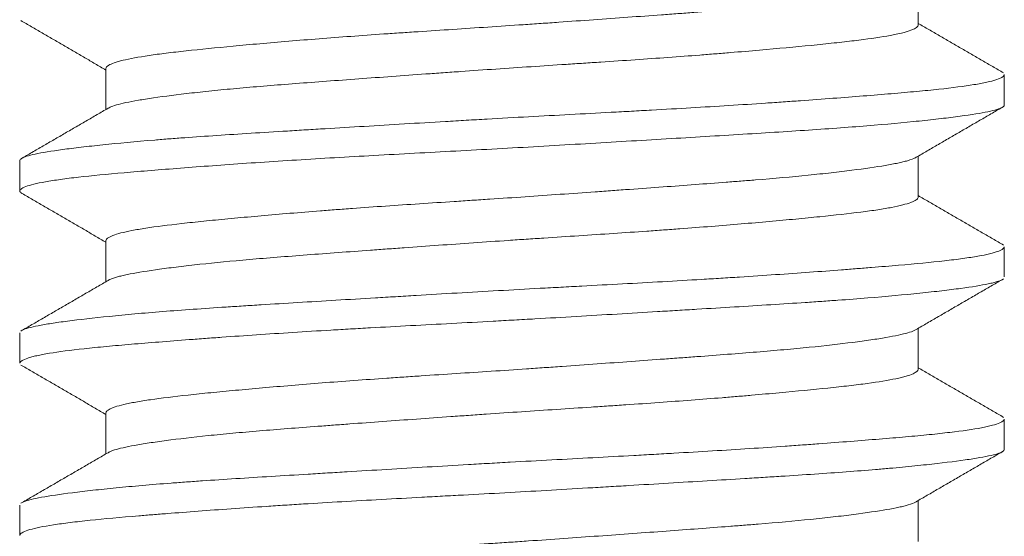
# Model space of a CAD drawing. Header units: millimetres. Extents: x 25 to 1460, y 35 to 806.
# Tile 37 of 46: x 851.77 to 855.77, y 435.68 to 437.78. Entities that reach past the tile are written whole.
import ezdxf

# ---------------------------------------------------------------- set-up
doc = ezdxf.new("R2010")
doc.units = ezdxf.units.MM
doc.layers.add('1', color=7, linetype='Continuous', true_color=0xffffff)

msp = doc.modelspace()

# ---------------------------------------------------------------- linework, layer by layer
at = {"layer": '1', "color": 155, "linetype": 'Continuous', "lineweight": 18}
for p, q in [((855.4177, 437.7562), (855.4177, 437.9228)), ((852.1177, 437.5793), (852.1177, 437.4125)), ((855.7677, 437.4316), (855.7677, 437.5542)), ((851.7677, 437.2038), (851.7677, 437.0811)), ((855.4177, 437.0558), (855.4177, 437.2228)), ((852.1177, 436.8795), (852.1177, 436.7125)), ((855.7677, 436.7316), (855.7677, 436.8536)), ((855.4177, 436.3562), (855.4177, 436.5228)), ((851.7677, 436.504), (851.7677, 436.3817)), ((852.1177, 436.179), (852.1177, 436.0125)), ((855.7645, 436.1605), (855.7597, 436.164)), ((855.7677, 436.0313), (855.7677, 436.154)), ((851.7677, 435.8036), (851.7677, 435.6814)), ((855.4177, 435.6558), (855.4177, 435.8228))]:
    msp.add_line(p, q, dxfattribs=at)
for points, knots in [([(855.4072, 437.9166), (855.405, 437.9154), (855.4026, 437.9142), (855.3963, 437.9114), (855.3922, 437.9098), (855.383, 437.9067), (855.3779, 437.9051), (855.3499, 437.8973), (855.3196, 437.8911), (855.2625, 437.8814), (855.2415, 437.8781), (855.207, 437.8732), (855.195, 437.8715), (855.1702, 437.8681), (855.1574, 437.8665), (855.0913, 437.8581), (855.032, 437.8514), (854.9332, 437.8416), (854.8987, 437.8383), (854.8262, 437.8319), (854.7888, 437.8288), (854.6733, 437.8194), (854.592, 437.8132), (854.4848, 437.8053), (854.4631, 437.8037), (854.4191, 437.8004), (854.3968, 437.7988), (854.3294, 437.7939), (854.2839, 437.7906), (854.1463, 437.7806), (854.0528, 437.7739), (853.9337, 437.7655), (853.9097, 437.7638), (853.8616, 437.7604), (853.8374, 437.7588), (853.765, 437.7538), (853.717, 437.7506), (853.5738, 437.7411), (853.4793, 437.735), (853.3624, 437.7272), (853.3391, 437.7256), (853.2926, 437.7225), (853.2695, 437.7209), (853.2009, 437.7161), (853.1561, 437.7129), (853.0245, 437.7033), (852.9404, 437.6967), (852.8199, 437.6866), (852.7806, 437.6832), (852.7051, 437.6765), (852.669, 437.6732), (852.5648, 437.6634), (852.5013, 437.6571), (852.4294, 437.6493), (852.4154, 437.6477), (852.3882, 437.6445), (852.3752, 437.643), (852.3374, 437.6383), (852.3141, 437.6351), (852.2499, 437.6256), (852.2145, 437.6191), (852.18, 437.6108), (852.1736, 437.6091), (852.1618, 437.6057), (852.1564, 437.604), (852.1419, 437.599), (852.1343, 437.5956), (852.1213, 437.5877), (852.1176, 437.5832), (852.1177, 437.5788)], [0, 0, 0, 0, 0.01128, 0.01128, 0.025668, 0.025668, 0.040055, 0.040055, 0.097606, 0.097606, 0.126381, 0.126381, 0.140769, 0.140769, 0.155157, 0.155157, 0.212707, 0.212707, 0.241483, 0.241483, 0.270258, 0.270258, 0.327808, 0.327808, 0.342196, 0.342196, 0.356584, 0.356584, 0.385359, 0.385359, 0.44291, 0.44291, 0.457297, 0.457297, 0.471685, 0.471685, 0.50046, 0.50046, 0.558011, 0.558011, 0.572399, 0.572399, 0.586786, 0.586786, 0.615562, 0.615562, 0.673112, 0.673112, 0.701888, 0.701888, 0.730663, 0.730663, 0.788214, 0.788214, 0.802601, 0.802601, 0.816989, 0.816989, 0.845764, 0.845764, 0.903315, 0.903315, 0.917703, 0.917703, 0.93209, 0.93209, 0.960866, 0.960866, 1, 1, 1, 1]), ([(852.1269, 437.4178), (852.129, 437.4191), (852.1315, 437.4204), (852.1478, 437.4279), (852.1694, 437.434), (852.2136, 437.4434), (852.2304, 437.4466), (852.2586, 437.4515), (852.2685, 437.4531), (852.2892, 437.4564), (852.3, 437.458), (852.3561, 437.4662), (852.4078, 437.4729), (852.4957, 437.4828), (852.5268, 437.4862), (852.5759, 437.4911), (852.5927, 437.4928), (852.6269, 437.496), (852.6443, 437.4976), (852.7329, 437.5055), (852.8087, 437.5116), (852.9298, 437.521), (852.9715, 437.5241), (853.0572, 437.5305), (853.1008, 437.5337), (853.2333, 437.5434), (853.324, 437.55), (853.4406, 437.5584), (853.4641, 437.56), (853.5114, 437.5634), (853.5352, 437.5651), (853.6068, 437.5702), (853.6545, 437.5735), (853.7973, 437.5834), (853.8923, 437.5896), (854.0107, 437.5974), (854.0344, 437.5989), (854.0816, 437.602), (854.1053, 437.6036), (854.1757, 437.6083), (854.2218, 437.6114), (854.358, 437.6208), (854.4458, 437.6271), (854.5518, 437.6353), (854.5728, 437.637), (854.6145, 437.6403), (854.6351, 437.642), (854.6958, 437.647), (854.7349, 437.6503), (854.8481, 437.6603), (854.9183, 437.6669), (854.9992, 437.6748), (855.0151, 437.6764), (855.0461, 437.6796), (855.0612, 437.6812), (855.105, 437.6859), (855.1324, 437.689), (855.2093, 437.6983), (855.2535, 437.7045), (855.2996, 437.7126), (855.3084, 437.7143), (855.325, 437.7175), (855.3328, 437.7192), (855.3546, 437.7242), (855.367, 437.7275), (855.3983, 437.7375), (855.4112, 437.7442), (855.417, 437.7525), (855.4176, 437.7542), (855.4177, 437.7559), (855.4177, 437.756), (855.4177, 437.7561)], [0, 0, 0, 0, 0.011905, 0.011905, 0.069139, 0.069139, 0.097756, 0.097756, 0.112065, 0.112065, 0.126374, 0.126374, 0.183608, 0.183608, 0.212225, 0.212225, 0.226534, 0.226534, 0.240842, 0.240842, 0.298077, 0.298077, 0.326694, 0.326694, 0.355311, 0.355311, 0.412546, 0.412546, 0.426854, 0.426854, 0.441163, 0.441163, 0.46978, 0.46978, 0.527015, 0.527015, 0.541323, 0.541323, 0.555632, 0.555632, 0.584249, 0.584249, 0.641484, 0.641484, 0.655792, 0.655792, 0.670101, 0.670101, 0.698718, 0.698718, 0.755952, 0.755952, 0.770261, 0.770261, 0.78457, 0.78457, 0.813187, 0.813187, 0.870421, 0.870421, 0.88473, 0.88473, 0.899038, 0.899038, 0.927656, 0.927656, 0.98489, 0.98489, 0.999199, 0.999199, 1, 1, 1, 1]), ([(851.7677, 437.2039), (851.7676, 437.207), (851.7698, 437.2101), (851.7767, 437.2147), (851.7796, 437.2162), (851.7866, 437.2192), (851.7989, 437.2237), (851.8164, 437.2281), (851.8582, 437.2371), (851.8952, 437.2432), (851.9531, 437.2511), (851.9652, 437.2527), (851.9905, 437.2559), (852.03, 437.2607), (852.0738, 437.2656), (852.1674, 437.2754), (852.2375, 437.2819), (852.3352, 437.29), (852.3552, 437.2916), (852.3959, 437.2947), (852.458, 437.2994), (852.5233, 437.3039), (852.658, 437.3128), (852.7534, 437.3188), (852.8799, 437.3265), (852.9055, 437.3281), (852.9569, 437.3312), (853.0346, 437.3359), (853.1139, 437.3407), (853.2745, 437.3504), (853.3843, 437.357), (853.5251, 437.3653), (853.5534, 437.3669), (853.6098, 437.3702), (853.6379, 437.3718), (853.7224, 437.3767), (853.7786, 437.3798), (853.9469, 437.3891), (854.0587, 437.395), (854.1979, 437.4025), (854.2257, 437.404), (854.2806, 437.407), (854.3624, 437.4115), (854.4421, 437.4161), (854.599, 437.4254), (854.7001, 437.4317), (854.8219, 437.4399), (854.846, 437.4415), (854.8933, 437.4448), (854.963, 437.4498), (855.0291, 437.4547), (855.1568, 437.4643), (855.2357, 437.4706), (855.3264, 437.4782), (855.3441, 437.4797), (855.3783, 437.4828), (855.4281, 437.4873), (855.4731, 437.4918), (855.5571, 437.5008), (855.605, 437.507), (855.6541, 437.515), (855.6634, 437.5167), (855.6807, 437.5199), (855.7049, 437.5248), (855.7237, 437.5297), (855.7545, 437.5395), (855.7658, 437.5461), (855.7676, 437.553), (855.7677, 437.5534), (855.7677, 437.5538)], [0, 0, 0, 0, 0.026724, 0.026724, 0.040194, 0.040194, 0.053664, 0.080603, 0.080603, 0.134483, 0.134483, 0.147953, 0.147953, 0.161422, 0.188362, 0.188362, 0.242241, 0.242241, 0.255711, 0.255711, 0.269181, 0.296121, 0.296121, 0.35, 0.35, 0.36347, 0.36347, 0.37694, 0.403879, 0.403879, 0.457759, 0.457759, 0.471228, 0.471228, 0.484698, 0.484698, 0.511638, 0.511638, 0.565517, 0.565517, 0.578987, 0.578987, 0.592457, 0.619397, 0.619397, 0.673276, 0.673276, 0.686746, 0.686746, 0.700216, 0.727155, 0.727155, 0.781034, 0.781034, 0.794504, 0.794504, 0.807974, 0.834914, 0.834914, 0.888793, 0.888793, 0.902263, 0.902263, 0.915733, 0.942672, 0.942672, 0.996552, 0.996552, 1, 1, 1, 1]), ([(855.7677, 437.4308), (855.7675, 437.4268), (855.7635, 437.4229), (855.7494, 437.4161), (855.7407, 437.4131), (855.7189, 437.4071), (855.7057, 437.4041), (855.6592, 437.3951), (855.6192, 437.389), (855.5452, 437.3794), (855.5185, 437.3761), (855.4612, 437.3696), (855.4306, 437.3664), (855.3331, 437.3566), (855.2605, 437.35), (855.0992, 437.3373), (855.0129, 437.3314), (854.8295, 437.3194), (854.7323, 437.3134), (854.5268, 437.3009), (854.4214, 437.2946), (854.2054, 437.2816), (854.0949, 437.275), (853.8685, 437.2617), (853.7559, 437.2553), (853.5318, 437.2432), (853.4203, 437.2373), (853.1986, 437.2252), (853.0916, 437.2192), (852.8848, 437.2067), (852.7851, 437.2003), (852.5934, 437.1871), (852.5041, 437.1805), (852.3381, 437.1677), (852.2614, 437.1616), (852.1212, 437.1495), (852.0598, 437.1435), (851.98, 437.1344), (851.9555, 437.1313), (851.9106, 437.125), (851.8903, 437.1219), (851.8358, 437.1121), (851.8092, 437.1056), (851.7831, 437.0957), (851.7768, 437.0924), (851.7688, 437.0859), (851.7671, 437.0827), (851.7687, 437.0766), (851.7715, 437.0737), (851.7765, 437.0708)], [0, 0, 0, 0, 0.033082, 0.033082, 0.059255, 0.059255, 0.085427, 0.085427, 0.137772, 0.137772, 0.163945, 0.163945, 0.190117, 0.190117, 0.242462, 0.242462, 0.294807, 0.294807, 0.347152, 0.347152, 0.399497, 0.399497, 0.451843, 0.451843, 0.504188, 0.504188, 0.556533, 0.556533, 0.608878, 0.608878, 0.661223, 0.661223, 0.713568, 0.713568, 0.765913, 0.765913, 0.818258, 0.818258, 0.84443, 0.84443, 0.870603, 0.870603, 0.922948, 0.922948, 0.949121, 0.949121, 0.975293, 0.975293, 1, 1, 1, 1]), ([(855.4068, 437.2164), (855.3996, 437.2123), (855.3886, 437.2082), (855.3686, 437.2025), (855.3626, 437.201), (855.3496, 437.1978), (855.3425, 437.1962), (855.3198, 437.1915), (855.3028, 437.1883), (855.2462, 437.1786), (855.201, 437.172), (855.1354, 437.1637), (855.1218, 437.162), (855.0937, 437.1586), (855.0791, 437.1569), (855.0343, 437.1519), (855.003, 437.1485), (854.9047, 437.1387), (854.8335, 437.1324), (854.7374, 437.1246), (854.7178, 437.123), (854.6779, 437.1199), (854.6576, 437.1183), (854.5961, 437.1136), (854.5543, 437.1104), (854.4263, 437.1009), (854.3376, 437.0945), (854.2225, 437.0861), (854.1993, 437.0845), (854.1524, 437.0811), (854.1289, 437.0794), (854.0582, 437.0743), (854.0109, 437.0709), (853.8686, 437.0609), (853.7731, 437.0543), (853.6529, 437.0463), (853.6288, 437.0448), (853.5807, 437.0416), (853.5567, 437.04), (853.4853, 437.0353), (853.4383, 437.0323), (853.2987, 437.023), (853.2079, 437.0167), (853.097, 437.0086), (853.0749, 437.0069), (853.0314, 437.0037), (853.0099, 437.002), (852.9464, 436.9971), (852.9053, 436.9937), (852.7854, 436.9837), (852.7101, 436.977), (852.622, 436.9687), (852.6047, 436.9671), (852.571, 436.9639), (852.5545, 436.9623), (852.5065, 436.9575), (852.4762, 436.9544), (852.3903, 436.945), (852.3396, 436.9388), (852.285, 436.9308), (852.2745, 436.9292), (852.2547, 436.926), (852.2452, 436.9244), (852.2185, 436.9195), (852.1868, 436.9129), (852.1571, 436.9046), (852.1438, 436.8995), (852.1359, 436.8961), (852.1325, 436.8944), (852.1214, 436.8879), (852.1174, 436.8832), (852.1177, 436.8786)], [0, 0, 0, 0, 0.038214, 0.038214, 0.052601, 0.052601, 0.066989, 0.066989, 0.095764, 0.095764, 0.153315, 0.153315, 0.167703, 0.167703, 0.18209, 0.18209, 0.210866, 0.210866, 0.268416, 0.268416, 0.282804, 0.282804, 0.297192, 0.297192, 0.325967, 0.325967, 0.383517, 0.383517, 0.397905, 0.397905, 0.412293, 0.412293, 0.441068, 0.441068, 0.498619, 0.498619, 0.513006, 0.513006, 0.527394, 0.527394, 0.556169, 0.556169, 0.61372, 0.61372, 0.628108, 0.628108, 0.642495, 0.642495, 0.671271, 0.671271, 0.728821, 0.728821, 0.743209, 0.743209, 0.757597, 0.757597, 0.786372, 0.786372, 0.843923, 0.843923, 0.85831, 0.85831, 0.872698, 0.872698, 0.901473, 0.930249, 0.944636, 0.944636, 0.959024, 0.959024, 1, 1, 1, 1]), ([(852.1275, 436.7182), (852.1313, 436.7205), (852.1362, 436.7227), (852.1505, 436.7281), (852.1607, 436.7312), (852.1792, 436.7359), (852.1859, 436.7375), (852.2003, 436.7406), (852.2079, 436.7422), (852.2485, 436.7501), (852.2885, 436.7566), (852.3595, 436.7664), (852.385, 436.7698), (852.4262, 436.7748), (852.4404, 436.7765), (852.4695, 436.7799), (852.4844, 436.7815), (852.5607, 436.7898), (852.6276, 436.7963), (852.7367, 436.8057), (852.7745, 436.8088), (852.8532, 436.8151), (852.8935, 436.8182), (853.017, 436.8276), (853.1029, 436.8339), (853.2147, 436.842), (853.2373, 436.8437), (853.283, 436.847), (853.3061, 436.8487), (853.3757, 436.8537), (853.4223, 436.857), (853.5629, 436.8671), (853.6575, 436.8738), (853.7769, 436.8819), (853.8008, 436.8835), (853.8488, 436.8867), (853.873, 436.8883), (853.9449, 436.893), (853.9923, 436.8961), (854.1333, 436.9054), (854.2254, 436.9115), (854.3381, 436.9194), (854.3606, 436.921), (854.4052, 436.9243), (854.4274, 436.9259), (854.493, 436.9308), (854.5356, 436.934), (854.66, 436.9439), (854.7385, 436.9506), (854.8311, 436.9589), (854.8494, 436.9606), (854.8853, 436.9639), (854.9029, 436.9655), (854.9544, 436.9704), (854.987, 436.9736), (855.0802, 436.983), (855.1358, 436.9891), (855.1972, 436.997), (855.2091, 436.9986), (855.2319, 437.0017), (855.2428, 437.0033), (855.2741, 437.0081), (855.293, 437.0113), (855.3437, 437.0211), (855.3698, 437.0277), (855.3925, 437.0361), (855.3965, 437.0378), (855.4035, 437.0412), (855.4065, 437.0429), (855.4139, 437.0479), (855.4167, 437.0512), (855.4176, 437.0549), (855.4177, 437.0554), (855.4177, 437.0558)], [0, 0, 0, 0, 0.021101, 0.021101, 0.049771, 0.049771, 0.064106, 0.064106, 0.07844, 0.07844, 0.13578, 0.13578, 0.16445, 0.16445, 0.178784, 0.178784, 0.193119, 0.193119, 0.250459, 0.250459, 0.279128, 0.279128, 0.307798, 0.307798, 0.365138, 0.365138, 0.379472, 0.379472, 0.393807, 0.393807, 0.422477, 0.422477, 0.479817, 0.479817, 0.494151, 0.494151, 0.508486, 0.508486, 0.537156, 0.537156, 0.594495, 0.594495, 0.60883, 0.60883, 0.623165, 0.623165, 0.651835, 0.651835, 0.709174, 0.709174, 0.723509, 0.723509, 0.737844, 0.737844, 0.766514, 0.766514, 0.823853, 0.823853, 0.838188, 0.838188, 0.852523, 0.852523, 0.881193, 0.881193, 0.938532, 0.938532, 0.952867, 0.952867, 0.967202, 0.967202, 0.995872, 0.995872, 1, 1, 1, 1]), ([(851.7764, 436.5144), (851.7772, 436.5148), (851.778, 436.5153), (851.7906, 436.5217), (851.8118, 436.5276), (851.8502, 436.5351), (851.8585, 436.5367), (851.8762, 436.5397), (851.9043, 436.5444), (851.9373, 436.549), (852.0096, 436.5585), (852.0662, 436.565), (852.1478, 436.5732), (852.1647, 436.5749), (852.1993, 436.5782), (852.2524, 436.5831), (852.3092, 436.5879), (852.4279, 436.5973), (852.5136, 436.6033), (852.6291, 436.6109), (852.6527, 436.6124), (852.7002, 436.6154), (852.7723, 436.6199), (852.8466, 436.6245), (852.9983, 436.6338), (853.1033, 436.6401), (853.2396, 436.6483), (853.2671, 436.6499), (853.3222, 436.6532), (853.405, 436.6582), (853.4884, 436.6631), (853.6557, 436.6729), (853.7681, 436.6793), (853.9098, 436.687), (853.9383, 436.6885), (853.9947, 436.6916), (854.0789, 436.6961), (854.1618, 436.7005), (854.326, 436.7095), (854.4331, 436.7155), (854.5641, 436.7234), (854.5902, 436.7249), (854.6415, 436.7281), (854.7176, 436.7329), (854.7906, 436.7378), (854.9329, 436.7475), (855.0225, 436.7541), (855.128, 436.7622), (855.1487, 436.7638), (855.1892, 436.767), (855.2484, 436.7717), (855.3034, 436.7762), (855.4077, 436.7852), (855.4697, 436.7912), (855.5377, 436.7989), (855.5508, 436.8004), (855.5757, 436.8035), (855.6115, 436.8082), (855.6421, 436.8129), (855.6965, 436.8225), (855.7239, 436.8291), (855.7466, 436.8374), (855.7505, 436.839), (855.7572, 436.8424), (855.7648, 436.8469), (855.7677, 436.8514), (855.7677, 436.8542)], [0, 0, 0, 0, 0.003996, 0.003996, 0.059503, 0.059503, 0.073379, 0.073379, 0.087256, 0.115009, 0.115009, 0.170515, 0.170515, 0.184392, 0.184392, 0.198268, 0.226021, 0.226021, 0.281528, 0.281528, 0.295404, 0.295404, 0.309281, 0.337034, 0.337034, 0.39254, 0.39254, 0.406417, 0.406417, 0.420293, 0.448046, 0.448046, 0.503552, 0.503552, 0.517429, 0.517429, 0.531306, 0.559059, 0.559059, 0.614565, 0.614565, 0.628441, 0.628441, 0.642318, 0.670071, 0.670071, 0.725577, 0.725577, 0.739454, 0.739454, 0.75333, 0.781083, 0.781083, 0.83659, 0.83659, 0.850466, 0.850466, 0.864343, 0.892096, 0.892096, 0.947602, 0.947602, 0.961479, 0.961479, 0.975355, 1, 1, 1, 1]), ([(855.7583, 436.7205), (855.7535, 436.7178), (855.747, 436.7153), (855.7338, 436.7112), (855.7284, 436.7097), (855.7164, 436.7067), (855.7098, 436.7052), (855.6738, 436.6976), (855.6361, 436.6915), (855.5667, 436.6821), (855.5414, 436.6789), (855.5002, 436.6741), (855.4859, 436.6724), (855.4563, 436.6692), (855.4408, 436.6675), (855.3613, 436.6593), (855.2905, 436.6527), (855.1741, 436.6432), (855.1336, 436.6401), (855.0702, 436.6355), (855.0486, 436.634), (855.0046, 436.6309), (854.9821, 436.6294), (854.868, 436.6218), (854.7721, 436.6159), (854.6219, 436.6067), (854.5708, 436.6036), (854.4924, 436.5989), (854.466, 436.5973), (854.4127, 436.594), (854.3857, 436.5924), (854.2499, 436.5843), (854.1399, 436.5777), (853.973, 436.5678), (853.917, 436.5646), (853.8326, 436.5597), (853.8043, 436.5581), (853.7477, 436.555), (853.7192, 436.5534), (853.5772, 436.5456), (853.4655, 436.5397), (853.3007, 436.5308), (853.2462, 436.5278), (853.1652, 436.5233), (853.1384, 436.5217), (853.0849, 436.5187), (853.0582, 436.5171), (852.926, 436.5093), (852.8253, 436.5029), (852.6814, 436.4932), (852.6346, 436.49), (852.5663, 436.485), (852.5439, 436.4834), (852.4996, 436.4801), (852.4777, 436.4785), (852.3704, 436.4703), (852.292, 436.4641), (852.1853, 436.4551), (852.1515, 436.4521), (852.1036, 436.4476), (852.0881, 436.4461), (852.058, 436.443), (852.0434, 436.4415), (851.9731, 436.4338), (851.926, 436.4277), (851.8686, 436.4181), (851.8517, 436.4149), (851.8296, 436.41), (851.8228, 436.4084), (851.8104, 436.4051), (851.8047, 436.4034), (851.7794, 436.3951), (851.7689, 436.3885), (851.7677, 436.3817), (851.7677, 436.3812), (851.7677, 436.3807)], [0, 0, 0, 0, 0.024201, 0.024201, 0.038077, 0.038077, 0.051954, 0.051954, 0.10746, 0.10746, 0.135213, 0.135213, 0.14909, 0.14909, 0.162966, 0.162966, 0.218472, 0.218472, 0.246226, 0.246226, 0.260102, 0.260102, 0.273979, 0.273979, 0.329485, 0.329485, 0.357238, 0.357238, 0.371115, 0.371115, 0.384991, 0.384991, 0.440497, 0.440497, 0.46825, 0.46825, 0.482127, 0.482127, 0.496004, 0.496004, 0.55151, 0.55151, 0.579263, 0.579263, 0.593139, 0.593139, 0.607016, 0.607016, 0.662522, 0.662522, 0.690275, 0.690275, 0.704152, 0.704152, 0.718028, 0.718028, 0.773535, 0.773535, 0.801288, 0.801288, 0.815164, 0.815164, 0.829041, 0.829041, 0.884547, 0.884547, 0.9123, 0.9123, 0.926177, 0.926177, 0.940053, 0.940053, 0.99556, 0.99556, 1, 1, 1, 1]), ([(855.4066, 436.5163), (855.4051, 436.5155), (855.4035, 436.5146), (855.395, 436.5107), (855.3862, 436.5076), (855.354, 436.4983), (855.3245, 436.492), (855.2776, 436.484), (855.2677, 436.4823), (855.2469, 436.479), (855.2361, 436.4774), (855.2022, 436.4724), (855.1778, 436.4691), (855.0998, 436.4591), (855.0411, 436.4524), (854.9591, 436.4441), (854.9423, 436.4425), (854.9078, 436.4392), (854.8902, 436.4376), (854.8366, 436.4328), (854.7997, 436.4297), (854.6852, 436.4204), (854.6042, 436.4142), (854.4969, 436.4062), (854.4751, 436.4046), (854.4311, 436.4013), (854.409, 436.3997), (854.3422, 436.3948), (854.2971, 436.3915), (854.1602, 436.3816), (854.0667, 436.3749), (853.9469, 436.3664), (853.9228, 436.3647), (853.8747, 436.3614), (853.8507, 436.3597), (853.7788, 436.3547), (853.731, 436.3515), (853.588, 436.342), (853.4931, 436.3359), (853.3753, 436.3281), (853.3518, 436.3265), (853.3053, 436.3233), (853.2823, 436.3218), (853.2139, 436.317), (853.1244, 436.3107), (853.0381, 436.3042), (852.9534, 436.2976), (852.9118, 436.2943), (852.7899, 436.2841), (852.7145, 436.2774), (852.6096, 436.2676), (852.576, 436.2644), (852.5277, 436.2596), (852.512, 436.258), (852.4813, 436.2549), (852.4662, 436.2533), (852.3934, 436.2454), (852.3426, 436.2392), (852.2773, 436.2297), (852.2474, 436.2249), (852.2217, 436.22), (852.2055, 436.2167), (852.1978, 436.215), (852.1623, 436.2067), (852.1424, 436.1999), (852.1246, 436.1899), (852.1188, 436.1849), (852.1176, 436.18), (852.1178, 436.1784)], [0, 0, 0, 0, 0.007597, 0.007597, 0.036372, 0.036372, 0.093923, 0.093923, 0.10831, 0.10831, 0.122698, 0.122698, 0.151473, 0.151473, 0.209024, 0.209024, 0.223412, 0.223412, 0.237799, 0.237799, 0.266575, 0.266575, 0.324125, 0.324125, 0.338513, 0.338513, 0.352901, 0.352901, 0.381676, 0.381676, 0.439227, 0.439227, 0.453614, 0.453614, 0.468002, 0.468002, 0.496777, 0.496777, 0.554328, 0.554328, 0.568715, 0.568715, 0.583103, 0.583103, 0.611878, 0.640654, 0.640654, 0.669429, 0.669429, 0.72698, 0.72698, 0.755755, 0.755755, 0.770143, 0.770143, 0.78453, 0.78453, 0.842081, 0.842081, 0.870856, 0.885244, 0.885244, 0.899632, 0.899632, 0.957182, 0.957182, 0.985958, 1, 1, 1, 1]), ([(852.1282, 436.0186), (852.1285, 436.0188), (852.1288, 436.0189), (852.1319, 436.0207), (852.1353, 436.0222), (852.143, 436.0253), (852.1473, 436.0269), (852.1716, 436.0346), (852.1989, 436.0408), (852.2517, 436.0504), (852.2712, 436.0536), (852.3036, 436.0585), (852.3149, 436.0602), (852.3382, 436.0635), (852.3503, 436.0652), (852.4129, 436.0735), (852.4696, 436.0801), (852.5644, 436.09), (852.5977, 436.0933), (852.6677, 436.0997), (852.7039, 436.1029), (852.8159, 436.1122), (852.8952, 436.1184), (853, 436.1262), (853.0212, 436.1278), (853.0643, 436.131), (853.0862, 436.1326), (853.1524, 436.1375), (853.1971, 436.1408), (853.3326, 436.1506), (853.425, 436.1573), (853.543, 436.1657), (853.5667, 436.1673), (853.6145, 436.1707), (853.6385, 436.1724), (853.7105, 436.1774), (853.7583, 436.1807), (853.9011, 436.1902), (853.9957, 436.1963), (854.1129, 436.2041), (854.1363, 436.2056), (854.183, 436.2088), (854.2064, 436.2103), (854.2755, 436.215), (854.3207, 436.2182), (854.4539, 436.2277), (854.5392, 436.2342), (854.6416, 436.2425), (854.6619, 436.2442), (854.702, 436.2475), (854.7217, 436.2492), (854.7798, 436.2543), (854.817, 436.2576), (854.9246, 436.2675), (854.9906, 436.2738), (855.081, 436.2832), (855.1097, 436.2864), (855.1632, 436.2926), (855.1881, 436.2957), (855.2573, 436.3051), (855.296, 436.3115), (855.3352, 436.3197), (855.3426, 436.3214), (855.3563, 436.3247), (855.3626, 436.3264), (855.38, 436.3314), (855.3895, 436.3348), (855.4107, 436.3442), (855.4177, 436.3503), (855.4177, 436.3562)], [0, 0, 0, 0, 0.001606, 0.001606, 0.01594, 0.01594, 0.030275, 0.030275, 0.087615, 0.087615, 0.116284, 0.116284, 0.130619, 0.130619, 0.144954, 0.144954, 0.202294, 0.202294, 0.230963, 0.230963, 0.259633, 0.259633, 0.316972, 0.316972, 0.331307, 0.331307, 0.345642, 0.345642, 0.374312, 0.374312, 0.431651, 0.431651, 0.445986, 0.445986, 0.460321, 0.460321, 0.488991, 0.488991, 0.54633, 0.54633, 0.560665, 0.560665, 0.575, 0.575, 0.60367, 0.60367, 0.661009, 0.661009, 0.675344, 0.675344, 0.689679, 0.689679, 0.718349, 0.718349, 0.775688, 0.775688, 0.804358, 0.804358, 0.833028, 0.833028, 0.890367, 0.890367, 0.904702, 0.904702, 0.919037, 0.919037, 0.947706, 0.947706, 1, 1, 1, 1]), ([(851.777, 435.8147), (851.779, 435.8159), (851.7815, 435.817), (851.7879, 435.8197), (851.7922, 435.8212), (851.8018, 435.8242), (851.8181, 435.8287), (851.8395, 435.8332), (851.889, 435.8422), (851.9309, 435.8484), (851.9947, 435.8564), (852.0081, 435.858), (852.0358, 435.8613), (852.0788, 435.8662), (852.1261, 435.8711), (852.2262, 435.8809), (852.3003, 435.8874), (852.4025, 435.8952), (852.4235, 435.8968), (852.4661, 435.8999), (852.531, 435.9044), (852.5988, 435.9089), (852.7382, 435.9179), (852.8362, 435.9239), (852.9652, 435.9317), (852.9914, 435.9333), (853.0441, 435.9365), (853.1235, 435.9413), (853.2041, 435.9461), (853.367, 435.9559), (853.4777, 435.9625), (853.6188, 435.9707), (853.6473, 435.9724), (853.704, 435.9756), (853.7889, 435.9804), (853.8732, 435.985), (854.0411, 435.9941), (854.1521, 436), (854.2894, 436.0075), (854.3169, 436.009), (854.3713, 436.0121), (854.4521, 436.0167), (854.5305, 436.0213), (854.6844, 436.0307), (854.7829, 436.0371), (854.9008, 436.0454), (854.9242, 436.047), (854.97, 436.0503), (855.0375, 436.0553), (855.1012, 436.0601), (855.2236, 436.0696), (855.2985, 436.0757), (855.3837, 436.0832), (855.4003, 436.0848), (855.4325, 436.0878), (855.479, 436.0923), (855.5207, 436.0969), (855.5978, 436.106), (855.6406, 436.1123), (855.6833, 436.1204), (855.6914, 436.1221), (855.7061, 436.1253), (855.7265, 436.1303), (855.7415, 436.1352), (855.7612, 436.1437), (855.7675, 436.1489), (855.7677, 436.1539)], [0, 0, 0, 0, 0.010676, 0.010676, 0.024577, 0.024577, 0.038479, 0.066281, 0.066281, 0.121886, 0.121886, 0.135787, 0.135787, 0.149689, 0.177491, 0.177491, 0.233096, 0.233096, 0.246997, 0.246997, 0.260899, 0.288701, 0.288701, 0.344306, 0.344306, 0.358207, 0.358207, 0.372109, 0.399911, 0.399911, 0.455516, 0.455516, 0.469417, 0.469417, 0.483319, 0.511121, 0.511121, 0.566726, 0.566726, 0.580627, 0.580627, 0.594528, 0.622331, 0.622331, 0.677936, 0.677936, 0.691837, 0.691837, 0.705738, 0.733541, 0.733541, 0.789146, 0.789146, 0.803047, 0.803047, 0.816948, 0.844751, 0.844751, 0.900356, 0.900356, 0.914257, 0.914257, 0.928158, 0.955961, 0.955961, 1, 1, 1, 1]), ([(855.7677, 436.0309), (855.7677, 436.0302), (855.7676, 436.0295), (855.7667, 436.0272), (855.7655, 436.0257), (855.7566, 436.018), (855.7399, 436.0121), (855.7012, 436.0032), (855.686, 436.0002), (855.6596, 435.9956), (855.6503, 435.9941), (855.6304, 435.991), (855.6198, 435.9894), (855.5643, 435.9815), (855.5117, 435.9751), (855.4207, 435.9654), (855.3884, 435.9621), (855.3369, 435.9572), (855.3192, 435.9555), (855.2828, 435.9523), (855.264, 435.9506), (855.1683, 435.9425), (855.0857, 435.9364), (854.9528, 435.9274), (854.9071, 435.9245), (854.8362, 435.9199), (854.8122, 435.9184), (854.7634, 435.9154), (854.7385, 435.9138), (854.6135, 435.9061), (854.5102, 435.8999), (854.3505, 435.8903), (854.2965, 435.8871), (854.2143, 435.8821), (854.1867, 435.8805), (854.1311, 435.8772), (854.103, 435.8755), (853.9628, 435.8672), (853.8506, 435.8607), (853.6822, 435.8513), (853.6261, 435.8483), (853.5418, 435.8438), (853.5138, 435.8423), (853.4576, 435.8393), (853.4295, 435.8377), (853.2899, 435.8302), (853.1815, 435.8243), (853.0235, 435.8151), (852.9716, 435.812), (852.8949, 435.8072), (852.8695, 435.8056), (852.8192, 435.8024), (852.7942, 435.8008), (852.6713, 435.7926), (852.5789, 435.7861), (852.4492, 435.7763), (852.4075, 435.7731), (852.347, 435.7684), (852.3273, 435.7668), (852.2885, 435.7637), (852.2695, 435.7621), (852.177, 435.7545), (852.1112, 435.7486), (852.0244, 435.7395), (851.9975, 435.7365), (851.9602, 435.7318), (851.9483, 435.7303), (851.9254, 435.7271), (851.9145, 435.7255), (851.863, 435.7176), (851.8313, 435.7111), (851.7974, 435.7012), (851.7884, 435.6979), (851.7784, 435.693), (851.7756, 435.6914), (851.7713, 435.6881), (851.7698, 435.6864), (851.7681, 435.6835), (851.7677, 435.6823), (851.7677, 435.681)], [0, 0, 0, 0, 0.005927, 0.005927, 0.019397, 0.019397, 0.073276, 0.073276, 0.100216, 0.100216, 0.113685, 0.113685, 0.127155, 0.127155, 0.181034, 0.181034, 0.207974, 0.207974, 0.221444, 0.221444, 0.234914, 0.234914, 0.288793, 0.288793, 0.315733, 0.315733, 0.329203, 0.329203, 0.342672, 0.342672, 0.396552, 0.396552, 0.423491, 0.423491, 0.436961, 0.436961, 0.450431, 0.450431, 0.50431, 0.50431, 0.53125, 0.53125, 0.54472, 0.54472, 0.55819, 0.55819, 0.612069, 0.612069, 0.639009, 0.639009, 0.652478, 0.652478, 0.665948, 0.665948, 0.719828, 0.719828, 0.746767, 0.746767, 0.760237, 0.760237, 0.773707, 0.773707, 0.827586, 0.827586, 0.854526, 0.854526, 0.867996, 0.867996, 0.881466, 0.881466, 0.935345, 0.935345, 0.962284, 0.962284, 0.975754, 0.975754, 0.989224, 0.989224, 1, 1, 1, 1]), ([(855.4074, 435.8168), (855.4006, 435.8128), (855.3906, 435.8089), (855.3719, 435.8034), (855.366, 435.8018), (855.3533, 435.7987), (855.3464, 435.7971), (855.3245, 435.7924), (855.3079, 435.7892), (855.2525, 435.7796), (855.208, 435.773), (855.1428, 435.7646), (855.1293, 435.7629), (855.1015, 435.7595), (855.0871, 435.7578), (855.0431, 435.7528), (855.0122, 435.7495), (854.915, 435.7396), (854.8443, 435.7334), (854.7481, 435.7255), (854.7285, 435.7239), (854.6889, 435.7208), (854.6689, 435.7192), (854.6081, 435.7145), (854.5666, 435.7114), (854.4393, 435.7019), (854.3507, 435.6954), (854.1658, 435.682), (854.0722, 435.6753), (853.9302, 435.6652), (853.8587, 435.6602), (853.7867, 435.6553), (853.7385, 435.652), (853.7143, 435.6504), (853.5936, 435.6424), (853.4987, 435.6363), (853.359, 435.627), (853.2897, 435.6223), (853.2214, 435.6175), (853.1761, 435.6143), (853.1536, 435.6127), (853.0422, 435.6046), (852.9576, 435.5981), (852.837, 435.5881), (852.7783, 435.583), (852.7221, 435.578), (852.6851, 435.5746), (852.667, 435.573), (852.5784, 435.5647), (852.5141, 435.5584), (852.4271, 435.5491), (852.3997, 435.546), (852.3482, 435.5397), (852.324, 435.5365), (852.2577, 435.5269), (852.2215, 435.5205), (852.1787, 435.5106), (852.1664, 435.5072), (852.1509, 435.5021), (852.1462, 435.5004), (852.1379, 435.497), (852.1343, 435.4953), (852.1221, 435.4886), (852.1176, 435.4837), (852.1177, 435.4789)], [0, 0, 0, 0, 0.036372, 0.036372, 0.05076, 0.05076, 0.065147, 0.065147, 0.093923, 0.093923, 0.151473, 0.151473, 0.165861, 0.165861, 0.180249, 0.180249, 0.209024, 0.209024, 0.266575, 0.266575, 0.280962, 0.280962, 0.29535, 0.29535, 0.324125, 0.324125, 0.381676, 0.381676, 0.439227, 0.439227, 0.468002, 0.48239, 0.48239, 0.496777, 0.496777, 0.554328, 0.554328, 0.583103, 0.597491, 0.597491, 0.611878, 0.611878, 0.669429, 0.669429, 0.698204, 0.712592, 0.712592, 0.72698, 0.72698, 0.78453, 0.78453, 0.813306, 0.813306, 0.842081, 0.842081, 0.899632, 0.899632, 0.928407, 0.928407, 0.942795, 0.942795, 0.957182, 0.957182, 1, 1, 1, 1])]:
    msp.add_open_spline(points, degree=3, knots=knots, dxfattribs=at)
for points in [[(851.7713, 437.7739), (851.9446, 437.6734), (852.1177, 437.5728)], [(855.7642, 437.5614), (855.5909, 437.6619), (855.4177, 437.7625)], [(852.132, 437.4208), (851.9521, 437.3163), (851.7721, 437.2119)], [(855.4041, 437.2148), (855.5841, 437.3195), (855.7643, 437.424)], [(851.7713, 437.0739), (851.9446, 436.9734), (852.1177, 436.8728)], [(855.7641, 436.8615), (855.5909, 436.9619), (855.4177, 437.0625)], [(852.1318, 436.7207), (851.952, 436.6162), (851.772, 436.5118)], [(855.404, 436.5148), (855.5841, 436.6195), (855.7643, 436.7239)], [(851.7714, 436.3738), (851.9446, 436.2734), (852.1177, 436.1728)], [(855.7639, 436.1616), (855.5908, 436.2619), (855.4177, 436.3625)], [(852.1317, 436.0206), (851.9518, 435.9161), (851.7718, 435.8117)], [(855.404, 435.8148), (855.5841, 435.9194), (855.7642, 436.0239)]]:
    msp.add_open_spline(points, degree=2, dxfattribs=at)

doc.saveas('drawing.dxf')
